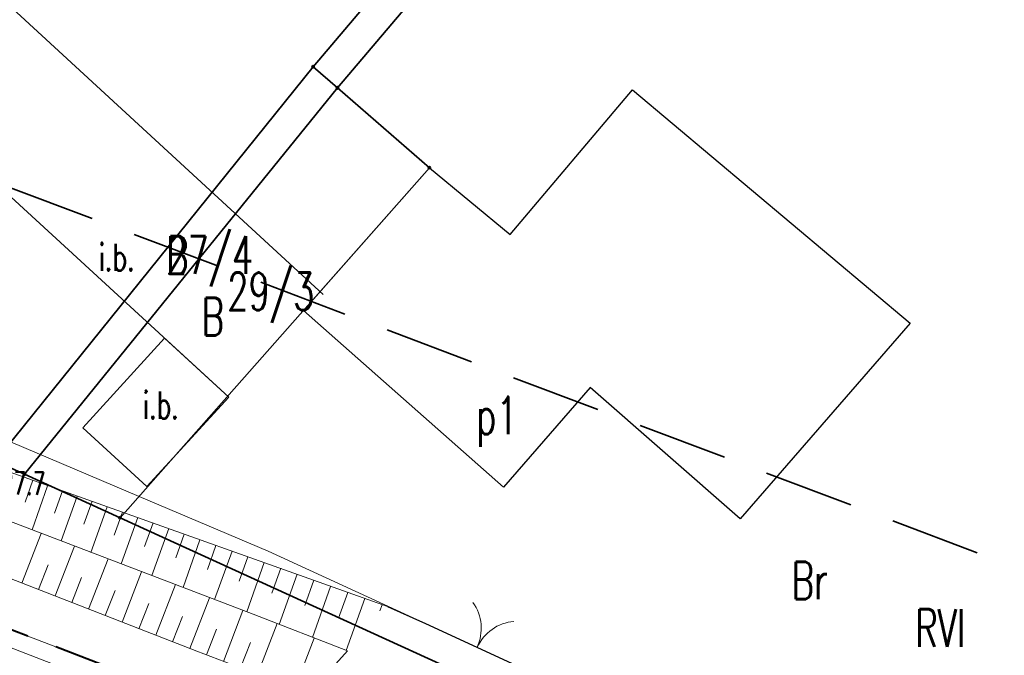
# Model space of a CAD drawing. Header units: metres. Extents: x 0 to 6497944, y 0 to 5963356.
# Tile 91 of 197: x 6497010 to 6497042, y 5963118 to 5963139. Entities that reach past the tile are written whole.
import ezdxf
from ezdxf import colors
from ezdxf.entities.mleader import LeaderData, LeaderLine
from ezdxf.math import Vec2, Vec3

# ---------------------------------------------------------------- set-up
doc = ezdxf.new("R2010")
doc.units = ezdxf.units.M
doc.header["$MEASUREMENT"] = 0
doc.linetypes.add('L_0_04', pattern=[1.5, 1, -0.5])
doc.layers.get('0').update_dxf_attribs({"color": 8, "linetype": 'CONTINUOUS', "lineweight": 13})
doc.layers.get('DEFPOINTS').update_dxf_attribs({"linetype": 'CONTINUOUS', "lineweight": 0, "true_color": 0xffffff})
for name, color, linetype, lineweight in [('000_INNE__NIEZYDENTYFIKOWANE_', 8, 'CONTINUOUS', 13), ('209_OPIS_KONTURU_KLASYFIKACYJNEGO', 8, 'CONTINUOUS', 13), ('210_OZNACZENIE_UzYTKU', 8, 'CONTINUOUS', 13), ('211_NR_DZIAlKI', 7, 'CONTINUOUS', 25), ('217_GRANICA_KONTURU_KLASYFIKCYJNEGO', 8, 'CONTINUOUS', 13), ('218_GRANICA_UzYTKU', 8, 'CONTINUOUS', 13), ('219_LINIA_GRANICY', 3, 'CONTINUOUS', 35), ('312_BUDYNEK__POWIERZCHNIA_', 8, 'CONTINUOUS', 30), ('312_NUMER_EWIDENCYJNY_BUDYNKU_ATR124', 8, 'CONTINUOUS', 13), ('BRAMA__LINIA_', 8, 'CONTINUOUS', 13), ('brama__linia____symbol', 8, 'CONTINUOUS', 13), ('E_proj_opisy_ośw.', 7, 'CONTINUOUS', 13), ('E_proj_ośw_linia_obw. 200', 1, 'L_0_04', 40), ('INNA_BUDOWLA__POWIERZCHNIA_', 8, 'CONTINUOUS', 13), ('INNA_BUDOWLA__POWIERZCHNIA__ATR17', 8, 'CONTINUOUS', 13), ('JEZDNIA__POWIERZCHNIA_', 8, 'CONTINUOUS', 25), ('OGRODZENIE_TRWAlE__LINIA_', 8, 'CONTINUOUS', 13), ('PUNKT_WYSOKOsCIOWY_NATURALNY_ATR2', 8, 'CONTINUOUS', 13), ('SKARPA_NIEUMOCNIONA__POWIERZCHNIA_', 8, 'CONTINUOUS', 13), ('ZAKRES', 190, 'L_0_04', 35)]:
    doc.layers.add(name, color=color, linetype=linetype, lineweight=lineweight)
doc.styles.add('Narrow', font='ARIALN.TTF', dxfattribs={"height": 2})
doc.styles.get("Standard").update_dxf_attribs({"font": 'simplex.shx'})

# ---------------------------------------------------------------- blocks, each defined once
blk = doc.blocks.new('GRO')
at = {"color": 0, "linetype": 'Continuous', "lineweight": 13}
blk.add_circle((0, 0), 0.1, dxfattribs=at)
blk = doc.blocks.new('_None')

msp = doc.modelspace()

# ---------------------------------------------------------------- linework, layer by layer
at = {"layer": '000_INNE__NIEZYDENTYFIKOWANE_', "flags": 128}
for points in [[(6497010.14, 5963123.51), (6497009.88, 5963122.78)], [(6497010.63, 5963123.33), (6497010.11, 5963121.86)], [(6497011.12, 5963123.16), (6497010.86, 5963122.42)], [(6497011.61, 5963122.98), (6497011.08, 5963121.49)], [(6497012.11, 5963122.81), (6497011.84, 5963122.05)], [(6497012.61, 5963122.63), (6497012.07, 5963121.11)], [(6497013.12, 5963122.45), (6497012.85, 5963121.68)], [(6497013.63, 5963122.27), (6497013.08, 5963120.73)], [(6497014.14, 5963122.09), (6497013.86, 5963121.31)], [(6497009.77, 5963120.09), (6497010.42, 5963121.74)], [(6497014.66, 5963121.9), (6497014.1, 5963120.34)], [(6497015.18, 5963121.72), (6497014.9, 5963120.93)], [(6497010.88, 5963119.66), (6497011.53, 5963121.32)], [(6497015.7, 5963121.53), (6497015.14, 5963119.94)], [(6497016.23, 5963121.34), (6497015.95, 5963120.54)], [(6497016.77, 5963121.15), (6497016.19, 5963119.54)], [(6497017.3, 5963120.96), (6497017.01, 5963120.15)], [(6497010.33, 5963119.87), (6497010.65, 5963120.7)], [(6497011.99, 5963119.22), (6497012.64, 5963120.89)], [(6497017.84, 5963120.77), (6497017.26, 5963119.13)], [(6497011.44, 5963119.44), (6497011.76, 5963120.27)], [(6497013.11, 5963118.79), (6497013.76, 5963120.46)], [(6497018.39, 5963120.58), (6497018.09, 5963119.75)], [(6497018.94, 5963120.38), (6497018.34, 5963118.71)], [(6497014.23, 5963118.35), (6497014.89, 5963120.04)], [(6497019.49, 5963120.18), (6497019.19, 5963119.34)], [(6497020.05, 5963119.98), (6497019.45, 5963118.28)], [(6497012.55, 5963119.01), (6497012.88, 5963119.84)], [(6497020.62, 5963119.78), (6497020.31, 5963118.92)], [(6497013.67, 5963118.57), (6497014, 5963119.41)], [(6497015.36, 5963117.91), (6497016.02, 5963119.6)], [(6497021.19, 5963119.58), (6497020.57, 5963117.84)], [(6497021.77, 5963119.37), (6497021.69, 5963119.16)], [(6497014.79, 5963118.13), (6497015.12, 5963118.98)], [(6497016.49, 5963117.48), (6497017.13, 5963119.18)], [(6497017.62, 5963117.05), (6497018.27, 5963118.74)], [(6497015.92, 5963117.7), (6497016.25, 5963118.55)], [(6497017.05, 5963117.27), (6497017.38, 5963118.11)], [(6497018.86, 5963116.58), (6497019.5, 5963118.26)]]:
    msp.add_lwpolyline(points, dxfattribs=at)
at = {"layer": '217_GRANICA_KONTURU_KLASYFIKCYJNEGO', "flags": 128}
for points in [[(6497032.82, 5963151.35), (6497020.28, 5963136.57)], [(6497020.28, 5963136.57), (6497023.34, 5963133.91)], [(6497023.34, 5963133.91), (6497013.04, 5963122.26)], [(6497013.04, 5963122.26), (6497049.44, 5963105.64)]]:
    msp.add_lwpolyline(points, dxfattribs=at)
at = {"layer": '218_GRANICA_UzYTKU', "flags": 128}
for points in [[(6497019.47, 5963137.27), (6497032, 5963152.04)], [(6497032.82, 5963151.35), (6497020.28, 5963136.57)], [(6497008.88, 5963124.15), (6497019.47, 5963137.27)], [(6497020.28, 5963136.57), (6497019.47, 5963137.27)], [(6497009.86, 5963123.71), (6497020.28, 5963136.57)], [(6497023.34, 5963133.91), (6497020.28, 5963136.57)], [(6497013.04, 5963122.26), (6497023.34, 5963133.91)], [(6497008.88, 5963124.15), (6497009.86, 5963123.71)], [(6497009.86, 5963123.71), (6497013.04, 5963122.26)], [(6497013.04, 5963122.26), (6497049.44, 5963105.64)]]:
    msp.add_lwpolyline(points, dxfattribs=at)
at = {"layer": '219_LINIA_GRANICY', "flags": 128}
for points in [[(6497032, 5963152.04), (6497019.47, 5963137.27)], [(6497032.82, 5963151.35), (6497020.28, 5963136.57)], [(6497008.88, 5963124.15), (6497019.47, 5963137.27)], [(6497020.28, 5963136.57), (6497019.47, 5963137.27)], [(6497020.28, 5963136.57), (6497009.86, 5963123.71)], [(6497023.34, 5963133.91), (6497020.28, 5963136.57)], [(6497023.34, 5963133.91), (6497013.04, 5963122.26)], [(6497009.86, 5963123.71), (6497008.88, 5963124.15)], [(6497013.04, 5963122.26), (6497009.86, 5963123.71)], [(6497049.44, 5963105.64), (6497013.04, 5963122.26)]]:
    msp.add_lwpolyline(points, dxfattribs=at)
at = {"layer": '312_BUDYNEK__POWIERZCHNIA_', "flags": 128}
for points in [[(6497026.03, 5963131.69), (6497030.1, 5963136.5)], [(6497030.1, 5963136.5), (6497039.35, 5963128.74)], [(6497019.15, 5963129.16), (6497023.34, 5963133.91)], [(6497023.34, 5963133.91), (6497026.03, 5963131.69)], [(6497025.81, 5963123.28), (6497019.15, 5963129.16)], [(6497039.35, 5963128.74), (6497033.69, 5963122.23)], [(6497028.69, 5963126.6), (6497025.81, 5963123.28)], [(6497033.69, 5963122.23), (6497028.69, 5963126.6)]]:
    msp.add_lwpolyline(points, dxfattribs=at)
at = {"layer": 'BRAMA__LINIA_', "flags": 128}
msp.add_lwpolyline([(6497023.21, 5963118.74), (6497026.65, 5963117.16)], dxfattribs=at)
at = {"layer": 'brama__linia____symbol'}
for centre, radius, start, end in [((6497023.575, 5963118.58), 1.491, 335.0543, 35.388), ((6497026.281, 5963117.339), 1.481, 94.9322, 155.6764)]:
    msp.add_arc(centre, radius, start, end, dxfattribs=at)
at = {"layer": 'DEFPOINTS', "linetype": 'Continuous'}
for points in [[(6497088.043, 5963087.571), (6497060.045, 5963098.826), (6497042.297, 5963105.911), (6497018.375, 5963115.111), (6496987.875, 5963126.752), (6496948.56, 5963142.251), (6496913.72, 5963155.871), (6496877.688, 5963170.071), (6496842.01, 5963184.196), (6496806.205, 5963198.271), (6496777.12, 5963209.766), (6496767.44, 5963213.646), (6496738.46, 5963225.696), (6496718.82, 5963233.986)], [(6497071.639, 5963093.954), (6497024.971, 5963111.9), (6497028.163, 5963110.672), (6497028.625, 5963111.871), (6497028.163, 5963110.672), (6496981.543, 5963128.742), (6496986.835, 5963126.691), (6496987.225, 5963127.696), (6496986.835, 5963126.691), (6496940.267, 5963144.895), (6496946.338, 5963142.526), (6496946.539, 5963143.041), (6496946.338, 5963142.526), (6496899.759, 5963160.703)]]:
    msp.add_lwpolyline(points, dxfattribs=at)
at = {"layer": 'E_proj_ośw_linia_obw. 200', "ltscale": 2, "transparency": 33554687}
msp.add_lwpolyline([(6497071.239, 5963094.326), (6497060.045, 5963098.826), (6497042.297, 5963105.911), (6497028.884, 5963111.069, -0.436423), (6497028.644, 5963111.906, -0.355927), (6497027.873, 5963111.458), (6497018.375, 5963115.111), (6496987.875, 5963126.752), (6496987.394, 5963126.942, -0.383314), (6496987.246, 5963127.748, -0.370216), (6496986.491, 5963127.298), (6496948.56, 5963142.251), (6496947.093, 5963142.824, -0.414508), (6496946.793, 5963143.688, -0.376233), (6496945.981, 5963143.259), (6496913.72, 5963155.871)], format="xyb", dxfattribs=at)
at = {"layer": 'INNA_BUDOWLA__POWIERZCHNIA_', "flags": 128}
msp.add_lwpolyline([(6497016.66, 5963126.28), (6497004.89, 5963137.08), (6497008.05, 5963140.51), (6497019.8, 5963129.69)], dxfattribs=at)
msp.add_lwpolyline([(6497011.8, 5963125.26), (6497014.52, 5963128.24), (6497016.66, 5963126.28), (6497013.93, 5963123.3)], close=True, dxfattribs=at)
at = {"layer": 'JEZDNIA__POWIERZCHNIA_', "flags": 128}
msp.add_lwpolyline([(6497021.95, 5963119.31), (6497023.21, 5963118.74), (6497026.65, 5963117.16), (6497026.79, 5963115.11), (6497026.78, 5963113.2), (6497019.33, 5963116.4), (6497020.61, 5963117.83)], dxfattribs=at)
at = {"layer": 'OGRODZENIE_TRWAlE__LINIA_', "flags": 128}
msp.add_lwpolyline([(6497023.21, 5963118.74), (6497017.97, 5963121.15), (6497013.31, 5963123.12), (6497008.05, 5963125.35), (6496997.4, 5963129.7)], dxfattribs=at)
at = {"layer": 'SKARPA_NIEUMOCNIONA__POWIERZCHNIA_', "flags": 128}
for points in [[(6497020.61, 5963117.83), (6497017.47, 5963119.05), (6497002.32, 5963124.83), (6496997.49, 5963126.72), (6496997.73, 5963128.16), (6496999.36, 5963127.34), (6497021.95, 5963119.31)], [(6496997.49, 5963126.72), (6497002.32, 5963124.83), (6497017.47, 5963119.05), (6497020.61, 5963117.83), (6497019.33, 5963116.4), (6497015.6, 5963117.82), (6496997.02, 5963125.05)]]:
    msp.add_lwpolyline(points, dxfattribs=at)
at = {"layer": 'ZAKRES', "ltscale": 3, "flags": 128}
msp.add_lwpolyline([(6497692.5, 5963219.5), (6497716, 5963186.5), (6497672.2, 5963172.1), (6497502, 5963111.8), (6497349, 5963052), (6497312.6, 5963038.4), (6497228.6, 5963030.4), (6497133.5, 5963045.2), (6496948.4, 5963119.5), (6496936.6, 5963083.2), (6496927.9, 5963075.7), (6496873, 5963095.9), (6496849.7, 5963104.2), (6496824.8, 5963105.1), (6496784.8, 5963107.4), (6496786.6, 5963174.3), (6496788.5, 5963184), (6496695.2, 5963217.9), (6496711.8, 5963253.1), (6496961, 5963151.5), (6497143.1, 5963082.8), (6497228.1, 5963066.8), (6497302.3, 5963072), (6497492.1, 5963142.6)], close=True, dxfattribs=at)

# ---------------------------------------------------------------- block references
at = {"xscale": 0.5, "yscale": 0.5, "zscale": 0.5}
for p in [(6497019.47, 5963137.27), (6497020.28, 5963136.57), (6497023.34, 5963133.91), (6497009.86, 5963123.71), (6497013.04, 5963122.26)]:
    msp.add_blockref('GRO', p, dxfattribs=at)

# ---------------------------------------------------------------- texts
at = {"layer": '209_OPIS_KONTURU_KLASYFIKACYJNEGO', "width": 0.66}
msp.add_text('RVI', height=1.25, dxfattribs=at).set_placement((6497039.52, 5963117.97))
at = {"layer": '210_OZNACZENIE_UzYTKU', "width": 0.66}
for s, p in [('B', (6497014.58, 5963130.38)), ('B', (6497015.76, 5963128.33)), ('Br', (6497035.4, 5963119.55))]:
    msp.add_text(s, height=1.25, dxfattribs=at).set_placement(p)
at = {"layer": '211_NR_DZIAlKI', "width": 0.66}
for s, p in [('27/4', (6497014.58, 5963130.38)), ('29/3', (6497016.61, 5963129.17))]:
    msp.add_text(s, height=1.25, dxfattribs=at).set_placement(p)
at = {"layer": '312_NUMER_EWIDENCYJNY_BUDYNKU_ATR124', "width": 0.66}
msp.add_text('p1', height=1.25, dxfattribs=at).set_placement((6497024.9, 5963125.04))
at = {"layer": 'INNA_BUDOWLA__POWIERZCHNIA__ATR17', "width": 0.66}
for p in [(6497012.33, 5963130.48), (6497013.8, 5963125.56)]:
    msp.add_text('i.b.', height=0.9, dxfattribs=at).set_placement(p)
at = {"layer": 'PUNKT_WYSOKOsCIOWY_NATURALNY_ATR2', "width": 0.66}
msp.add_text('127.7', height=0.75, rotation=359.2, dxfattribs=at).set_placement((6497008.64, 5963123.05))

# ---------------------------------------------------------------- next in the draw order: leaders
at = {"layer": 'E_proj_opisy_ośw.', "color": 10}
ml = msp.add_multileader_mtext('Standard', dxfattribs=at)
ml.set_content('\\A1;LT 105', color=10, style='Narrow')
ml.set_leader_properties(color=256)
ml.set_arrow_properties(name='NONE')
ml.build(insert=Vec2(0, 0))
ml.multileader.update_dxf_attribs({"leader_type": 0, "has_dogleg": 0, "has_text_frame": 1, "text_left_attachment_type": 3, "dogleg_length": 0.36, "arrow_head_size": 0, "scale": 0.7})
ctx = ml.context
ctx.base_point, ctx.scale, ctx.char_height, ctx.arrow_head_size, ctx.landing_gap_size, ctx.plane_origin = Vec3(6497449.294, 5963117.11), 0.7, 1.2, 0, 0.42, Vec3(6498299.656, 5963013.346)
ctx.left_attachment = 3
notes = []
notes.append((ctx, [(0, (0, 0, 0), (0, 0), (1, 0), 1, [])]))
ctx.mtext.insert, ctx.mtext.line_spacing_factor, ctx.mtext.flow_direction = Vec3(6497449.714, 5963117.725), 0.266667, 5
ctx.mtext.has_bg_fill, ctx.mtext.bg_color, ctx.mtext.bg_scale_factor, ctx.mtext.bg_transparency, ctx.mtext.use_window_bg_color = 1, -1073741824, 1.5, 0, 1
for ctx, leaders in notes:
    for number, flags, end, landing, length, lines in leaders:
        leader = LeaderData()
        leader.index, (leader.has_last_leader_line, leader.has_dogleg_vector, leader.attachment_direction) = number, flags
        leader.last_leader_point, leader.dogleg_vector, leader.dogleg_length = Vec3(end), Vec3(landing), length
        for number, points, colour, breaks in lines:
            line = LeaderLine()
            line.index, line.vertices, line.color, line.breaks = number, Vec3.list(points), colors.encode_raw_color(colour), breaks
            leader.lines.append(line)
        ctx.leaders.append(leader)

# ---------------------------------------------------------------- next in the draw order: leaders
ml = msp.add_multileader_mtext('Standard', dxfattribs=at)
ml.set_content('\\A1;LT 106', color=10, style='Narrow')
ml.set_leader_properties(color=256)
ml.set_arrow_properties(name='NONE')
ml.build(insert=Vec2(0, 0))
ml.multileader.update_dxf_attribs({"leader_type": 0, "has_dogleg": 0, "has_text_frame": 1, "text_left_attachment_type": 3, "dogleg_length": 0.36, "arrow_head_size": 0, "scale": 0.7})
ctx = ml.context
ctx.base_point, ctx.scale, ctx.char_height, ctx.arrow_head_size, ctx.landing_gap_size, ctx.plane_origin = Vec3(6497496.217, 5963133.926), 0.7, 1.2, 0, 0.42, Vec3(6498346.9, 5963029.932)
ctx.left_attachment = 3
notes = []
notes.append((ctx, [(0, (0, 0, 0), (0, 0), (1, 0), 1, [])]))
ctx.mtext.insert, ctx.mtext.line_spacing_factor, ctx.mtext.flow_direction = Vec3(6497496.637, 5963134.541), 0.266667, 5
ctx.mtext.has_bg_fill, ctx.mtext.bg_color, ctx.mtext.bg_scale_factor, ctx.mtext.bg_transparency, ctx.mtext.use_window_bg_color = 1, -1073741824, 1.5, 0, 1
for ctx, leaders in notes:
    for number, flags, end, landing, length, lines in leaders:
        leader = LeaderData()
        leader.index, (leader.has_last_leader_line, leader.has_dogleg_vector, leader.attachment_direction) = number, flags
        leader.last_leader_point, leader.dogleg_vector, leader.dogleg_length = Vec3(end), Vec3(landing), length
        for number, points, colour, breaks in lines:
            line = LeaderLine()
            line.index, line.vertices, line.color, line.breaks = number, Vec3.list(points), colors.encode_raw_color(colour), breaks
            leader.lines.append(line)
        ctx.leaders.append(leader)

# ---------------------------------------------------------------- next in the draw order: leaders
ml = msp.add_multileader_mtext('Standard', dxfattribs=at)
ml.set_content('\\A1;LT 107', color=10, style='Narrow')
ml.set_leader_properties(color=256)
ml.set_arrow_properties(name='NONE')
ml.build(insert=Vec2(0, 0))
ml.multileader.update_dxf_attribs({"leader_type": 0, "has_dogleg": 0, "has_text_frame": 1, "text_left_attachment_type": 3, "dogleg_length": 0.36, "arrow_head_size": 0, "scale": 0.7})
ctx = ml.context
ctx.base_point, ctx.scale, ctx.char_height, ctx.arrow_head_size, ctx.landing_gap_size, ctx.plane_origin = Vec3(6497543.374, 5963150.847), 0.7, 1.2, 0, 0.42, Vec3(6498393.784, 5963047.096)
ctx.left_attachment = 3
notes = []
notes.append((ctx, [(0, (0, 0, 0), (0, 0), (1, 0), 1, [])]))
ctx.mtext.insert, ctx.mtext.line_spacing_factor, ctx.mtext.flow_direction = Vec3(6497543.794, 5963151.462), 0.266667, 5
ctx.mtext.has_bg_fill, ctx.mtext.bg_color, ctx.mtext.bg_scale_factor, ctx.mtext.bg_transparency, ctx.mtext.use_window_bg_color = 1, -1073741824, 1.5, 0, 1
for ctx, leaders in notes:
    for number, flags, end, landing, length, lines in leaders:
        leader = LeaderData()
        leader.index, (leader.has_last_leader_line, leader.has_dogleg_vector, leader.attachment_direction) = number, flags
        leader.last_leader_point, leader.dogleg_vector, leader.dogleg_length = Vec3(end), Vec3(landing), length
        for number, points, colour, breaks in lines:
            line = LeaderLine()
            line.index, line.vertices, line.color, line.breaks = number, Vec3.list(points), colors.encode_raw_color(colour), breaks
            leader.lines.append(line)
        ctx.leaders.append(leader)

# ---------------------------------------------------------------- next in the draw order: leaders
ml = msp.add_multileader_mtext('Standard', dxfattribs=at)
ml.set_content('\\A1;LT 108', color=10, style='Narrow')
ml.set_leader_properties(color=256)
ml.set_arrow_properties(name='NONE')
ml.build(insert=Vec2(0, 0))
ml.multileader.update_dxf_attribs({"leader_type": 0, "has_dogleg": 0, "has_text_frame": 1, "text_left_attachment_type": 3, "dogleg_length": 0.36, "arrow_head_size": 0, "scale": 0.7})
ctx = ml.context
ctx.base_point, ctx.scale, ctx.char_height, ctx.arrow_head_size, ctx.landing_gap_size, ctx.plane_origin = Vec3(6497590.207, 5963168.082), 0.7, 1.2, 0, 0.42, Vec3(6498440.769, 5963064.192)
ctx.left_attachment = 3
notes = []
notes.append((ctx, [(0, (0, 0, 0), (0, 0), (1, 0), 1, [])]))
ctx.mtext.insert, ctx.mtext.line_spacing_factor, ctx.mtext.flow_direction = Vec3(6497590.627, 5963168.697), 0.266667, 5
ctx.mtext.has_bg_fill, ctx.mtext.bg_color, ctx.mtext.bg_scale_factor, ctx.mtext.bg_transparency, ctx.mtext.use_window_bg_color = 1, -1073741824, 1.5, 0, 1
for ctx, leaders in notes:
    for number, flags, end, landing, length, lines in leaders:
        leader = LeaderData()
        leader.index, (leader.has_last_leader_line, leader.has_dogleg_vector, leader.attachment_direction) = number, flags
        leader.last_leader_point, leader.dogleg_vector, leader.dogleg_length = Vec3(end), Vec3(landing), length
        for number, points, colour, breaks in lines:
            line = LeaderLine()
            line.index, line.vertices, line.color, line.breaks = number, Vec3.list(points), colors.encode_raw_color(colour), breaks
            leader.lines.append(line)
        ctx.leaders.append(leader)

# ---------------------------------------------------------------- next in the draw order: leaders
ml = msp.add_multileader_mtext('Standard', dxfattribs=at)
ml.set_content('\\A1;LT 109', color=10, style='Narrow')
ml.set_leader_properties(color=256)
ml.set_arrow_properties(name='NONE')
ml.build(insert=Vec2(0, 0))
ml.multileader.update_dxf_attribs({"leader_type": 0, "has_dogleg": 0, "has_text_frame": 1, "text_left_attachment_type": 3, "dogleg_length": 0.36, "arrow_head_size": 0, "scale": 0.7})
ctx = ml.context
ctx.base_point, ctx.scale, ctx.char_height, ctx.arrow_head_size, ctx.landing_gap_size, ctx.plane_origin = Vec3(6497636.957, 5963185.464), 0.7, 1.2, 0, 0.42, Vec3(6498487.931, 5963080.837)
ctx.left_attachment = 3
notes = []
notes.append((ctx, [(0, (0, 0, 0), (0, 0), (1, 0), 1, [])]))
ctx.mtext.insert, ctx.mtext.line_spacing_factor, ctx.mtext.flow_direction = Vec3(6497637.377, 5963186.079), 0.266667, 5
ctx.mtext.has_bg_fill, ctx.mtext.bg_color, ctx.mtext.bg_scale_factor, ctx.mtext.bg_transparency, ctx.mtext.use_window_bg_color = 1, -1073741824, 1.5, 0, 1
for ctx, leaders in notes:
    for number, flags, end, landing, length, lines in leaders:
        leader = LeaderData()
        leader.index, (leader.has_last_leader_line, leader.has_dogleg_vector, leader.attachment_direction) = number, flags
        leader.last_leader_point, leader.dogleg_vector, leader.dogleg_length = Vec3(end), Vec3(landing), length
        for number, points, colour, breaks in lines:
            line = LeaderLine()
            line.index, line.vertices, line.color, line.breaks = number, Vec3.list(points), colors.encode_raw_color(colour), breaks
            leader.lines.append(line)
        ctx.leaders.append(leader)

# ---------------------------------------------------------------- next in the draw order: leaders
ml = msp.add_multileader_mtext('Standard', dxfattribs=at)
ml.set_content('\\A1;LT 110', color=10, style='Narrow')
ml.set_leader_properties(color=256)
ml.set_arrow_properties(name='NONE')
ml.build(insert=Vec2(0, 0))
ml.multileader.update_dxf_attribs({"leader_type": 0, "has_dogleg": 0, "has_text_frame": 1, "text_left_attachment_type": 3, "dogleg_length": 0.36, "arrow_head_size": 0, "scale": 0.7})
ctx = ml.context
ctx.base_point, ctx.scale, ctx.char_height, ctx.arrow_head_size, ctx.landing_gap_size, ctx.plane_origin = Vec3(6497684.163, 5963202.624), 0.7, 1.2, 0, 0.42, Vec3(6498534.844, 5963098.192)
ctx.left_attachment = 3
notes = []
notes.append((ctx, [(0, (0, 0, 0), (0, 0), (1, 0), 1, [])]))
ctx.mtext.insert, ctx.mtext.line_spacing_factor, ctx.mtext.flow_direction = Vec3(6497684.583, 5963203.239), 0.266667, 5
ctx.mtext.has_bg_fill, ctx.mtext.bg_color, ctx.mtext.bg_scale_factor, ctx.mtext.bg_transparency, ctx.mtext.use_window_bg_color = 1, -1073741824, 1.5, 0, 1
for ctx, leaders in notes:
    for number, flags, end, landing, length, lines in leaders:
        leader = LeaderData()
        leader.index, (leader.has_last_leader_line, leader.has_dogleg_vector, leader.attachment_direction) = number, flags
        leader.last_leader_point, leader.dogleg_vector, leader.dogleg_length = Vec3(end), Vec3(landing), length
        for number, points, colour, breaks in lines:
            line = LeaderLine()
            line.index, line.vertices, line.color, line.breaks = number, Vec3.list(points), colors.encode_raw_color(colour), breaks
            leader.lines.append(line)
        ctx.leaders.append(leader)

doc.saveas('drawing.dxf')
